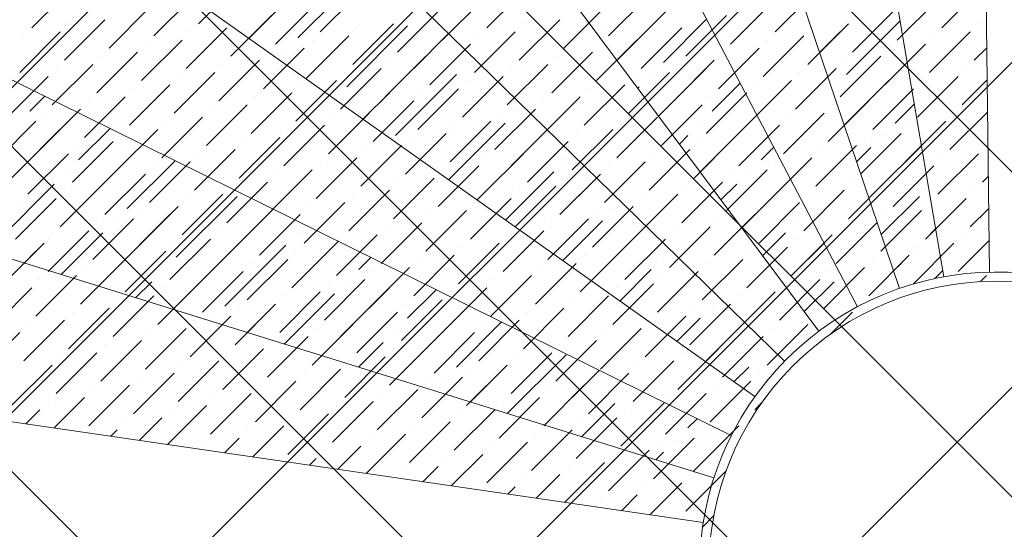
# Model space of a CAD drawing. Header units: millimetres. Extents: x 48523 to 84492, y -23473 to 14877.
# Tile 37 of 69: x 59940 to 61011, y 6976 to 7531. Entities that reach past the tile are written whole.
import ezdxf

# ---------------------------------------------------------------- set-up
doc = ezdxf.new("R2010")
doc.units = ezdxf.units.MM
doc.header["$MEASUREMENT"] = 0
doc.linetypes.add('HIDDENX2', pattern=[0.75, 0.5, -0.25])
doc.layers.get('0').update_dxf_attribs({"lineweight": 5})
for name, color, linetype, lineweight, true_color in [('M-MEP-ELLG-LIGHT', 5, 'Continuous', 15, 0x0000ff), ('RCP XREF$0$A-CEILING-01', 9, 'Continuous', 0, 0x808080), ('RCP XREF$0$A-CELING ELEMENT', 9, 'Continuous', 0, 0x808080)]:
    doc.layers.add(name, color=color, linetype=linetype, lineweight=lineweight, true_color=true_color)

# ---------------------------------------------------------------- blocks, each defined once
blk = doc.blocks.new('RCP XREF')
at = {"layer": 'RCP XREF$0$A-CEILING-01', "color": 8, "linetype": 'Continuous', "lineweight": 0, "true_color": 0x808080}
for p, q in [((11364.7, 5605.9), (3590.6, 13380)), ((11718.3, 5959.4), (4297.7, 13380)), ((11895, 6136.2), (4651.2, 13380)), ((12071.8, 6313), (5004.8, 13380)), ((6135, 3660.1), (14450, 11975.1)), ((6452, 3270), (14450, 11268)), ((11541.5, 5782.6), (6090.1, 11234)), ((7159.1, 3270), (14450, 10560.9)), ((6135, 3306.6), (11958.4, 9130)), ((6805.5, 3270), (11820, 8284.5))]:
    blk.add_line(p, q, dxfattribs=at)
at = {"layer": 'RCP XREF$0$A-CEILING-01', "color": 8, "lineweight": 0, "true_color": 0x808080}
for centre, radius, start, end in [((11004.6, 6932.9), 2087.3, 45.1925, 224.8075), ((11003.8, 6932.2), 1987.3, 45.2002, 224.7998)]:
    blk.add_arc(centre, radius, start, end, dxfattribs=at)
at = {"layer": 'RCP XREF$0$A-CELING ELEMENT', "color": 8, "lineweight": 0, "true_color": 0x808080}
for p, q in [((10975.2, 8919.5), (10995.3, 7256.1)), ((10945.6, 7251), (10665.5, 8890.7)), ((10364.2, 8814), (10897.4, 7238.3)), ((10851.7, 7218.4), (10078.6, 8691.3)), ((9815.7, 8525.6), (10809.7, 7191.8)), ((10772.2, 7159), (9581.8, 8320.9)), ((9382.7, 8082.2), (10740.2, 7120.8)), ((10714.4, 7078.2), (9223.3, 7815.4)), ((9107.3, 7526.9), (10695.5, 7032.1)), ((10683.8, 6983.5), (9037.8, 7223.8))]:
    blk.add_line(p, q, dxfattribs=at)
at = {"layer": 'RCP XREF$0$A-CELING ELEMENT', "color": 8, "linetype": 'Continuous', "lineweight": 0, "true_color": 0x808080, "transparency": 33554687}
for p, q in [((10243, 7510.8), (10309.2, 7577.1)), ((9953.5, 7521.9), (9997.7, 7566)), ((10134.7, 7526.3), (10178.9, 7570.5)), ((10448.5, 7521.9), (10492.7, 7566)), ((10629.7, 7526.3), (10673.9, 7570.5)), ((10943.4, 7521.9), (10987.6, 7566)), ((10086.1, 7513), (10130.3, 7557.2)), ((10189.8, 7510.7), (10236.3, 7557.2)), ((10267.3, 7517.4), (10311.5, 7561.6)), ((10399.8, 7508.6), (10444, 7552.8)), ((10581, 7513), (10625.2, 7557.2)), ((10762.2, 7517.4), (10806.4, 7561.6)), ((10894.8, 7508.6), (10939, 7552.8)), ((10037.5, 7499.8), (10081.6, 7544)), ((10218.7, 7504.2), (10262.8, 7548.4)), ((10532.4, 7499.8), (10576.6, 7544)), ((10713.6, 7504.2), (10757.8, 7548.4)), ((10170, 7490.9), (10214.2, 7535.1)), ((10351.2, 7495.3), (10395.4, 7539.5)), ((10640.7, 7484.3), (10687.6, 7531.2)), ((10665, 7490.9), (10709.2, 7535.1)), ((10846.2, 7495.3), (10890.4, 7539.5)), ((9988.8, 7486.5), (10033, 7530.7)), ((9993.3, 7526.3), (9993.3, 7526.3)), ((10121.4, 7477.7), (10165.6, 7521.9)), ((10296, 7457.8), (10362.3, 7524.1)), ((10302.6, 7482.1), (10346.8, 7526.3)), ((10307, 7521.9), (10307, 7521.9)), ((10483.8, 7486.5), (10528, 7530.7)), ((10488.2, 7526.3), (10488.2, 7526.3)), ((10574.4, 7524.1), (10574.4, 7524.1)), ((10590, 7486.6), (10634.1, 7530.7)), ((10616.4, 7477.7), (10660.6, 7521.9)), ((10797.6, 7482.1), (10841.8, 7526.3)), ((10802, 7521.9), (10802, 7521.9)), ((10839.6, 7471), (10898.1, 7529.5)), ((10846.2, 7530.7), (10846.2, 7530.7)), ((10983.2, 7526.3), (10983.2, 7526.3)), ((9940.2, 7473.2), (9984.4, 7517.4)), ((9944.6, 7513), (9944.6, 7513)), ((10125.8, 7517.4), (10125.8, 7517.4)), ((10254, 7468.8), (10298.2, 7513)), ((10302.6, 7517.4), (10302.6, 7517.4)), ((10368.9, 7477.7), (10406.9, 7515.6)), ((10435.2, 7473.2), (10479.4, 7517.4)), ((10439.6, 7513), (10439.6, 7513)), ((10620.8, 7517.4), (10620.8, 7517.4)), ((10749, 7468.8), (10793.2, 7513)), ((10810.5, 7495), (10833, 7517.4)), ((10930.2, 7473.2), (10974.4, 7517.4)), ((10934.6, 7513), (10934.6, 7513)), ((10072.8, 7464.4), (10117, 7508.6)), ((10077.2, 7504.2), (10077.2, 7504.2)), ((10205.4, 7455.6), (10249.6, 7499.8)), ((10251.9, 7466.7), (10289.4, 7504.2)), ((10258.4, 7508.6), (10258.4, 7508.6)), ((10386.6, 7460), (10430.8, 7504.2)), ((10391, 7499.8), (10391, 7499.8)), ((10567.8, 7464.4), (10612, 7508.6)), ((10572.2, 7504.2), (10572.2, 7504.2)), ((10700.4, 7455.6), (10744.6, 7499.8)), ((10753.4, 7508.6), (10753.4, 7508.6)), ((10881.6, 7460), (10925.8, 7504.2)), ((10886, 7499.8), (10886, 7499.8)), ((10978.8, 7486.5), (10992.4, 7500.1)), ((10024.2, 7451.1), (10068.4, 7495.3)), ((10028.6, 7490.9), (10028.6, 7490.9)), ((10209.8, 7495.3), (10209.8, 7495.3)), ((10229.7, 7497.5), (10229.7, 7497.5)), ((10338, 7446.7), (10382.2, 7490.9)), ((10519.2, 7451.1), (10563.4, 7495.3)), ((10523.6, 7490.9), (10523.6, 7490.9)), ((10700.4, 7490.9), (10700.4, 7490.9)), ((10704.8, 7495.3), (10704.8, 7495.3)), ((10833, 7446.7), (10877.1, 7490.9)), ((9975.6, 7437.9), (10019.8, 7482.1)), ((9980, 7477.7), (9980, 7477.7)), ((10156.8, 7442.3), (10201, 7486.5)), ((10161.2, 7482.1), (10161.2, 7482.1)), ((10289.4, 7433.5), (10333.6, 7477.7)), ((10342.4, 7486.5), (10342.4, 7486.5)), ((10428.6, 7484.3), (10428.6, 7484.3)), ((10470.6, 7437.9), (10514.8, 7482.1)), ((10475, 7477.7), (10475, 7477.7)), ((10635.3, 7425.8), (10687.1, 7477.7)), ((10651.8, 7442.3), (10695.9, 7486.5)), ((10656.2, 7482.1), (10656.2, 7482.1)), ((10784.3, 7433.5), (10828.5, 7477.7)), ((10837.4, 7486.5), (10837.4, 7486.5)), ((10899.2, 7477.7), (10899.2, 7477.7)), ((10970, 7477.7), (10970, 7477.7)), ((9927, 7424.6), (9971.2, 7468.8)), ((10108.2, 7429), (10152.4, 7473.2)), ((10112.6, 7468.8), (10112.6, 7468.8)), ((10293.8, 7473.2), (10293.8, 7473.2)), ((10349, 7404.7), (10415.3, 7471)), ((10421.9, 7424.6), (10466.1, 7468.8)), ((10603.1, 7429), (10647.3, 7473.2)), ((10607.6, 7468.8), (10607.6, 7468.8)), ((10627.4, 7471), (10627.4, 7471)), ((10788.8, 7473.2), (10788.8, 7473.2)), ((10916.9, 7424.6), (10961.1, 7468.8)), ((10059.6, 7415.8), (10103.7, 7460)), ((10240.7, 7420.2), (10284.9, 7464.4)), ((10245.2, 7460), (10245.2, 7460)), ((10355.7, 7464.4), (10355.7, 7464.4)), ((10421.9, 7424.6), (10460.5, 7463.2)), ((10426.4, 7464.4), (10426.4, 7464.4)), ((10554.5, 7415.8), (10598.7, 7460)), ((10612.6, 7456.2), (10614.2, 7457.8)), ((10693.7, 7431.3), (10724.1, 7461.6)), ((10735.7, 7420.2), (10779.9, 7464.4)), ((10740.1, 7460), (10740.1, 7460)), ((10826.3, 7457.8), (10826.3, 7457.8)), ((10837.3, 7415.8), (10886, 7464.4)), ((10921.3, 7464.4), (10921.3, 7464.4)), ((10965.5, 7437.9), (10992.8, 7465.2)), ((9951.3, 7431.3), (9967.5, 7447.5)), ((10010.9, 7402.5), (10055.1, 7446.7)), ((10064, 7455.6), (10064, 7455.6)), ((10192.1, 7407), (10236.3, 7451.1)), ((10196.6, 7446.7), (10196.6, 7446.7)), ((10314, 7422.7), (10342.4, 7451.1)), ((10373.3, 7411.4), (10417.5, 7455.6)), ((10377.8, 7451.1), (10377.8, 7451.1)), ((10505.9, 7402.5), (10550.1, 7446.7)), ((10558.9, 7455.6), (10558.9, 7455.6)), ((10687.1, 7407), (10731.3, 7451.1)), ((10691.5, 7446.7), (10691.5, 7446.7)), ((10868.3, 7411.4), (10912.5, 7455.6)), ((10872.7, 7451.1), (10872.7, 7451.1)), ((10015.4, 7442.3), (10015.4, 7442.3)), ((10143.5, 7393.7), (10187.7, 7437.9)), ((10324.7, 7398.1), (10368.9, 7442.3)), ((10329.1, 7437.9), (10329.1, 7437.9)), ((10510.3, 7442.3), (10510.3, 7442.3)), ((10638.5, 7393.7), (10682.7, 7437.9)), ((10819.7, 7398.1), (10863.9, 7442.3)), ((10824.1, 7437.9), (10824.1, 7437.9)), ((10892.6, 7418), (10913.5, 7438.9)), ((9931.4, 7358.3), (9997.7, 7424.6)), ((9962.3, 7389.3), (10006.5, 7433.5)), ((9966.7, 7429), (9966.7, 7429)), ((10094.9, 7380.4), (10139.1, 7424.6)), ((10147.9, 7433.5), (10147.9, 7433.5)), ((10276.1, 7384.9), (10320.3, 7429)), ((10280.5, 7424.6), (10280.5, 7424.6)), ((10457.3, 7389.3), (10501.5, 7433.5)), ((10461.7, 7429), (10461.7, 7429)), ((10481.6, 7431.3), (10481.6, 7431.3)), ((10589.9, 7380.4), (10634.1, 7424.6)), ((10642.9, 7433.5), (10642.9, 7433.5)), ((10680.5, 7365), (10740.1, 7424.6)), ((10771.1, 7384.9), (10815.3, 7429)), ((10775.5, 7424.6), (10775.5, 7424.6)), ((10952.3, 7389.3), (10993.2, 7430.2)), ((10956.7, 7429), (10956.7, 7429)), ((9913.7, 7376), (9957.9, 7420.2)), ((10099.3, 7420.2), (10099.3, 7420.2)), ((10227.5, 7371.6), (10271.7, 7415.8)), ((10407.1, 7356.8), (10468.3, 7418)), ((10408.7, 7376), (10452.9, 7420.2)), ((10413.1, 7415.8), (10413.1, 7415.8)), ((10594.3, 7420.2), (10594.3, 7420.2)), ((10680.5, 7418), (10680.5, 7418)), ((10722.5, 7371.6), (10766.7, 7415.8)), ((10903.7, 7376), (10947.9, 7420.2)), ((10908.1, 7415.8), (10908.1, 7415.8)), ((10004.3, 7378.2), (10038.5, 7412.4)), ((10046.3, 7367.2), (10090.5, 7411.4)), ((10050.7, 7407), (10050.7, 7407)), ((10178.9, 7358.3), (10223.1, 7402.5)), ((10231.9, 7411.4), (10231.9, 7411.4)), ((10360.1, 7362.8), (10404.3, 7407)), ((10364.5, 7402.5), (10364.5, 7402.5)), ((10408.7, 7411.4), (10408.7, 7411.4)), ((10475, 7371.6), (10514.2, 7410.8)), ((10541.3, 7367.2), (10585.5, 7411.4)), ((10545.7, 7407), (10545.7, 7407)), ((10657.9, 7395.4), (10667.2, 7404.7)), ((10673.9, 7358.3), (10718, 7402.5)), ((10726.9, 7411.4), (10726.9, 7411.4)), ((10855, 7362.8), (10899.2, 7407)), ((10859.5, 7402.5), (10859.5, 7402.5)), ((10879.4, 7404.7), (10879.4, 7404.7)), ((9997.7, 7353.9), (10041.9, 7398.1)), ((10002.1, 7393.7), (10002.1, 7393.7)), ((10183.3, 7398.1), (10183.3, 7398.1)), ((10311.5, 7349.5), (10355.7, 7393.7)), ((10376.1, 7378.7), (10395.4, 7398.1)), ((10492.7, 7353.9), (10536.8, 7398.1)), ((10497.1, 7393.7), (10497.1, 7393.7)), ((10678.3, 7398.1), (10678.3, 7398.1)), ((10746.8, 7378.2), (10760.6, 7392)), ((10806.4, 7349.5), (10850.6, 7393.7)), ((10850.8, 7376.1), (10866.1, 7391.5)), ((10872.7, 7345.1), (10921.3, 7393.6)), ((10992, 7393.7), (10992, 7393.7)), ((9949.1, 7340.7), (9993.3, 7384.9)), ((10064, 7384.9), (10064, 7384.9)), ((10130.3, 7345.1), (10174.5, 7389.3)), ((10134.7, 7384.9), (10134.7, 7384.9)), ((10315.9, 7389.3), (10315.9, 7389.3)), ((10444, 7340.7), (10488.2, 7384.9)), ((10625.2, 7345.1), (10669.4, 7389.3)), ((10629.7, 7384.9), (10629.7, 7384.9)), ((10810.9, 7389.3), (10810.9, 7389.3)), ((10939, 7340.7), (10983.2, 7384.9)), ((9900.5, 7327.4), (9944.6, 7371.6)), ((9953.5, 7380.4), (9953.5, 7380.4)), ((9984.4, 7305.3), (10050.7, 7371.6)), ((10057.3, 7325.2), (10109.4, 7377.3)), ((10081.6, 7331.8), (10125.8, 7376)), ((10086.1, 7371.6), (10086.1, 7371.6)), ((10262.8, 7336.2), (10307, 7380.4)), ((10267.3, 7376), (10267.3, 7376)), ((10395.4, 7327.4), (10439.6, 7371.6)), ((10448.5, 7380.4), (10448.5, 7380.4)), ((10534.6, 7378.2), (10534.6, 7378.2)), ((10576.6, 7331.8), (10620.8, 7376)), ((10581, 7371.6), (10581, 7371.6)), ((10757.8, 7336.2), (10802, 7380.4)), ((10762.2, 7376), (10762.2, 7376)), ((10890.4, 7327.4), (10934.6, 7371.6)), ((10943.4, 7380.4), (10943.4, 7380.4)), ((9991.1, 7365), (9991.1, 7365)), ((10033, 7318.6), (10077.2, 7362.8)), ((10130.3, 7345.1), (10144.9, 7359.7)), ((10214.2, 7323), (10258.4, 7367.2)), ((10218.7, 7362.8), (10218.7, 7362.8)), ((10399.8, 7367.2), (10399.8, 7367.2)), ((10469.2, 7312.8), (10521.4, 7365)), ((10528, 7318.6), (10572.2, 7362.8)), ((10709.2, 7323), (10753.4, 7367.2)), ((10713.6, 7362.8), (10713.6, 7362.8)), ((10733.5, 7365), (10733.5, 7365)), ((10894.8, 7367.2), (10894.8, 7367.2)), ((10987.6, 7353.9), (10994.1, 7360.4)), ((9911.5, 7285.4), (9977.8, 7351.7)), ((9984.4, 7305.3), (10028.6, 7349.5)), ((10037.5, 7358.3), (10037.5, 7358.3)), ((10165.6, 7309.7), (10209.8, 7353.9)), ((10170, 7349.5), (10170, 7349.5)), ((10346.8, 7314.1), (10391, 7358.3)), ((10351.2, 7353.9), (10351.2, 7353.9)), ((10461.7, 7358.3), (10461.7, 7358.3)), ((10479.4, 7305.3), (10523.6, 7349.5)), ((10528, 7318.6), (10567.9, 7358.4)), ((10532.4, 7358.3), (10532.4, 7358.3)), ((10660.6, 7309.7), (10704.8, 7353.9)), ((10665, 7349.5), (10665, 7349.5)), ((10703.2, 7334.6), (10720.3, 7351.7)), ((10726.9, 7305.3), (10778.8, 7357.3)), ((10841.8, 7314.1), (10886, 7358.3)), ((10846.2, 7353.9), (10846.2, 7353.9)), ((9988.8, 7345.1), (9988.8, 7345.1)), ((10110.4, 7272.2), (10176.7, 7338.4)), ((10117, 7296.5), (10161.2, 7340.7)), ((10298.2, 7300.9), (10342.4, 7345.1)), ((10302.6, 7340.7), (10302.6, 7340.7)), ((10438.1, 7334.8), (10448.5, 7345.1)), ((10483.8, 7345.1), (10483.8, 7345.1)), ((10612, 7296.5), (10656.2, 7340.7)), ((10793.2, 7300.9), (10837.4, 7345.1)), ((10797.6, 7340.7), (10797.6, 7340.7)), ((10877.6, 7296.9), (10919.1, 7338.4)), ((10978.8, 7345.1), (10978.8, 7345.1)), ((9935.8, 7292), (9980, 7336.2)), ((9940.2, 7331.8), (9940.2, 7331.8)), ((10068.4, 7283.2), (10112.6, 7327.4)), ((10117, 7331.8), (10117, 7331.8)), ((10121.4, 7336.2), (10121.4, 7336.2)), ((10249.6, 7287.6), (10293.8, 7331.8)), ((10254, 7327.4), (10254, 7327.4)), ((10430.8, 7292), (10475, 7336.2)), ((10435.2, 7331.8), (10435.2, 7331.8)), ((10563.4, 7283.2), (10607.6, 7327.4)), ((10616.4, 7336.2), (10616.4, 7336.2)), ((10744.6, 7287.6), (10788.8, 7331.8)), ((10749, 7327.4), (10749, 7327.4)), ((10925.8, 7292), (10970, 7336.2)), ((10930.2, 7331.8), (10930.2, 7331.8)), ((10037.5, 7252.3), (10103.7, 7318.6)), ((10072.8, 7323), (10072.8, 7323)), ((10183.3, 7292), (10215.9, 7324.7)), ((10201, 7274.4), (10245.2, 7318.6)), ((10382.2, 7278.8), (10426.4, 7323)), ((10386.6, 7318.6), (10386.6, 7318.6)), ((10567.8, 7323), (10567.8, 7323)), ((10587.7, 7325.2), (10587.7, 7325.2)), ((10695.9, 7274.4), (10740.1, 7318.6)), ((10877.1, 7278.8), (10921.3, 7323)), ((10881.6, 7318.6), (10881.6, 7318.6)), ((10974.4, 7305.3), (10994.5, 7325.4)), ((10019.8, 7269.9), (10064, 7314.1)), ((10024.2, 7309.7), (10024.2, 7309.7)), ((10044.1, 7311.9), (10044.1, 7311.9)), ((10205.4, 7314.1), (10205.4, 7314.1)), ((10333.6, 7265.5), (10377.8, 7309.7)), ((10514.8, 7269.9), (10558.9, 7314.1)), ((10519.2, 7309.7), (10519.2, 7309.7)), ((10531.3, 7268.8), (10574.4, 7311.9)), ((10581, 7265.5), (10621.6, 7306)), ((10700.4, 7314.1), (10700.4, 7314.1)), ((10786.5, 7311.9), (10786.5, 7311.9)), ((10828.5, 7265.5), (10872.7, 7309.7)), ((9971.2, 7256.7), (10015.4, 7300.9)), ((9975.6, 7296.5), (9975.6, 7296.5)), ((9985.4, 7253.3), (10030.8, 7298.7)), ((10152.4, 7261.1), (10196.6, 7305.3)), ((10156.8, 7300.9), (10156.8, 7300.9)), ((10243, 7298.7), (10243, 7298.7)), ((10284.9, 7252.3), (10329.1, 7296.5)), ((10338, 7305.3), (10338, 7305.3)), ((10466.1, 7256.7), (10510.3, 7300.9)), ((10470.6, 7296.5), (10470.6, 7296.5)), ((10514.8, 7305.3), (10514.8, 7305.3)), ((10647.3, 7261.1), (10691.5, 7305.3)), ((10651.8, 7300.9), (10651.8, 7300.9)), ((10748.5, 7273.9), (10773.3, 7298.7)), ((10779.9, 7252.3), (10824.1, 7296.5)), ((10833, 7305.3), (10833, 7305.3)), ((10925.8, 7292), (10936.7, 7303)), ((10965.5, 7296.5), (10965.5, 7296.5)), ((9922.6, 7243.4), (9966.7, 7287.6)), ((9971.2, 7292), (9971.2, 7292)), ((10103.7, 7247.9), (10147.9, 7292)), ((10108.2, 7287.6), (10108.2, 7287.6)), ((10163.4, 7219.1), (10229.7, 7285.4)), ((10236.3, 7239), (10286.9, 7289.6)), ((10289.4, 7292), (10289.4, 7292)), ((10417.5, 7243.4), (10461.7, 7287.6)), ((10500.2, 7290.8), (10501.5, 7292)), ((10598.7, 7247.9), (10642.9, 7292)), ((10603.1, 7287.6), (10603.1, 7287.6)), ((10779.9, 7252.3), (10815.3, 7287.7)), ((10784.3, 7292), (10784.3, 7292)), ((10912.5, 7243.4), (10956.7, 7287.6)), ((10961.1, 7256.7), (10994.9, 7290.5)), ((9945, 7265.9), (9957.9, 7278.8)), ((10055.1, 7234.6), (10099.3, 7278.8)), ((10059.6, 7274.4), (10059.6, 7274.4)), ((10170, 7278.8), (10170, 7278.8)), ((10236.3, 7239), (10280.5, 7283.2)), ((10240.7, 7278.8), (10240.7, 7278.8)), ((10368.9, 7230.2), (10413.1, 7274.4)), ((10421.9, 7283.2), (10421.9, 7283.2)), ((10550.1, 7234.6), (10594.3, 7278.8)), ((10554.5, 7274.4), (10554.5, 7274.4)), ((10731.3, 7239), (10775.5, 7283.2)), ((10735.7, 7278.8), (10735.7, 7278.8)), ((10863.9, 7230.2), (10908.1, 7274.4)), ((10912.5, 7278.8), (10912.5, 7278.8)), ((10916.9, 7283.2), (10916.9, 7283.2)), ((10006.5, 7221.3), (10050.7, 7265.5)), ((10106.7, 7215.5), (10156.8, 7265.5)), ((10187.7, 7225.8), (10231.9, 7269.9)), ((10192.1, 7265.5), (10192.1, 7265.5)), ((10309.2, 7258.9), (10322.4, 7272)), ((10373.3, 7269.9), (10373.3, 7269.9)), ((10501.5, 7221.3), (10545.7, 7265.5)), ((10640.7, 7272.2), (10640.7, 7272.2)), ((10682.7, 7225.8), (10726.9, 7269.9)), ((10687.1, 7265.5), (10687.1, 7265.5)), ((10868.3, 7269.9), (10868.3, 7269.9)), ((10891, 7257.3), (10899.2, 7265.5)), ((9957.9, 7208.1), (10002.1, 7252.3)), ((10010.9, 7261.1), (10010.9, 7261.1)), ((10097.1, 7258.9), (10097.1, 7258.9)), ((10139.1, 7212.5), (10183.3, 7256.7)), ((10143.5, 7252.3), (10143.5, 7252.3)), ((10289.4, 7186), (10355.7, 7252.3)), ((10320.3, 7216.9), (10364.5, 7261.1)), ((10324.7, 7256.7), (10324.7, 7256.7)), ((10452.9, 7208.1), (10497.1, 7252.3)), ((10505.9, 7261.1), (10505.9, 7261.1)), ((10567.8, 7252.3), (10567.8, 7252.3)), ((10593.4, 7224.8), (10627.4, 7258.9)), ((10634.1, 7212.5), (10678.3, 7256.7)), ((10634.1, 7212.5), (10675.2, 7253.6)), ((10638.5, 7252.3), (10638.5, 7252.3)), ((10815.3, 7216.9), (10859.5, 7261.1)), ((10819.7, 7256.7), (10819.7, 7256.7)), ((10935.8, 7249.1), (10944.5, 7257.7)), ((10985.5, 7245.7), (10992, 7252.3)), ((9962.3, 7247.9), (9962.3, 7247.9)), ((10066.3, 7228.1), (10083.9, 7245.6)), ((10090.5, 7199.2), (10134.7, 7243.4)), ((10271.7, 7203.7), (10315.9, 7247.9)), ((10276.1, 7243.4), (10276.1, 7243.4)), ((10296, 7245.6), (10296, 7245.6)), ((10457.3, 7247.9), (10457.3, 7247.9)), ((10585.5, 7199.2), (10629.7, 7243.4)), ((10766.7, 7203.7), (10810.9, 7247.9)), ((10771.1, 7243.4), (10771.1, 7243.4)), ((10793.8, 7213.1), (10826.3, 7245.6)), ((10952.3, 7247.9), (10952.3, 7247.9)), ((9909.3, 7194.8), (9953.5, 7239)), ((10094.9, 7239), (10094.9, 7239)), ((10223.1, 7190.4), (10267.3, 7234.6)), ((10228.1, 7177.7), (10282.7, 7232.4)), ((10362.3, 7205.9), (10393.4, 7236.9)), ((10404.3, 7194.8), (10448.5, 7239)), ((10408.7, 7234.6), (10408.7, 7234.6)), ((10589.9, 7239), (10589.9, 7239)), ((10718, 7190.4), (10762.2, 7234.6)), ((10903.7, 7234.6), (10903.7, 7234.6)), ((10041.9, 7186), (10086.1, 7230.2)), ((10046.3, 7225.8), (10046.3, 7225.8)), ((10174.5, 7177.1), (10218.7, 7221.3)), ((10223.1, 7225.8), (10223.1, 7225.8)), ((10227.5, 7230.2), (10227.5, 7230.2)), ((10355.7, 7181.6), (10399.8, 7225.8)), ((10360.1, 7221.3), (10360.1, 7221.3)), ((10536.8, 7186), (10581, 7230.2)), ((10541.3, 7225.8), (10541.3, 7225.8)), ((10669.4, 7177.1), (10713.6, 7221.3)), ((10722.5, 7230.2), (10722.5, 7230.2)), ((10855, 7221.3), (10855, 7221.3)), ((9993.3, 7172.7), (10037.5, 7216.9)), ((9997.7, 7212.5), (9997.7, 7212.5)), ((10178.9, 7216.9), (10178.9, 7216.9)), ((10187.6, 7190.3), (10209.8, 7212.5)), ((10307, 7168.3), (10351.2, 7212.5)), ((10421.9, 7212.5), (10421.9, 7212.5)), ((10488.2, 7172.7), (10532.4, 7216.9)), ((10492.7, 7212.5), (10492.7, 7212.5)), ((10673.9, 7216.9), (10673.9, 7216.9)), ((10693.7, 7219.1), (10693.7, 7219.1)), ((10822.3, 7188.6), (10846.2, 7212.5)), ((9944.6, 7159.5), (9988.8, 7203.7)), ((9949.1, 7199.2), (9949.1, 7199.2)), ((10125.8, 7163.9), (10170, 7208.1)), ((10130.3, 7203.7), (10130.3, 7203.7)), ((10150.2, 7205.9), (10150.2, 7205.9)), ((10258.4, 7155), (10302.6, 7199.2)), ((10311.5, 7208.1), (10311.5, 7208.1)), ((10349.4, 7139.9), (10408.7, 7199.2)), ((10415.3, 7152.8), (10464.3, 7201.8)), ((10439.6, 7159.5), (10483.8, 7203.7)), ((10444, 7199.2), (10444, 7199.2)), ((10620.8, 7163.9), (10665, 7208.1)), ((10625.2, 7203.7), (10625.2, 7203.7)), ((10655.5, 7180.9), (10680.5, 7205.9)), ((10687.1, 7159.5), (10728.9, 7201.3)), ((10753.4, 7155), (10797.6, 7199.2)), ((10806.4, 7208.1), (10806.4, 7208.1)), ((9896, 7146.2), (9940.2, 7190.4)), ((10077.2, 7150.6), (10121.4, 7194.8)), ((10081.6, 7190.4), (10081.6, 7190.4)), ((10262.8, 7194.8), (10262.8, 7194.8)), ((10349, 7192.6), (10349, 7192.6)), ((10391, 7146.2), (10435.2, 7190.4)), ((10572.2, 7150.6), (10616.4, 7194.8)), ((10576.6, 7190.4), (10576.6, 7190.4)), ((10757.8, 7194.8), (10757.8, 7194.8)), ((10028.6, 7137.4), (10072.8, 7181.6)), ((10209.8, 7141.8), (10254, 7186)), ((10214.2, 7181.6), (10214.2, 7181.6)), ((10308.9, 7152.5), (10335.8, 7179.4)), ((10395.4, 7186), (10395.4, 7186)), ((10488.2, 7172.7), (10499.8, 7184.3)), ((10523.6, 7137.4), (10567.8, 7181.6)), ((10704.8, 7141.8), (10749, 7186)), ((10709.2, 7181.6), (10709.2, 7181.6)), ((9980, 7124.1), (10024.2, 7168.3)), ((10033, 7177.1), (10033, 7177.1)), ((10161.2, 7128.5), (10205.4, 7172.7)), ((10165.6, 7168.3), (10165.6, 7168.3)), ((10276.1, 7172.7), (10276.1, 7172.7)), ((10342.4, 7132.9), (10386.6, 7177.1)), ((10346.8, 7172.7), (10346.8, 7172.7)), ((10475, 7124.1), (10519.2, 7168.3)), ((10528, 7177.1), (10528, 7177.1)), ((10656.2, 7128.5), (10700.4, 7172.7)), ((10660.6, 7168.3), (10660.6, 7168.3)), ((9984.4, 7163.9), (9984.4, 7163.9)), ((10112.6, 7115.3), (10156.8, 7159.5)), ((10293.8, 7119.7), (10338, 7163.9)), ((10298.2, 7159.5), (10298.2, 7159.5)), ((10470.7, 7102.1), (10534.6, 7166.1)), ((10475, 7159.5), (10475, 7159.5)), ((10479.4, 7163.9), (10479.4, 7163.9)), ((10607.6, 7115.3), (10651.8, 7159.5)), ((10746.8, 7166.1), (10746.8, 7166.1)), ((9931.4, 7110.8), (9975.6, 7155)), ((10064, 7102), (10108.2, 7146.2)), ((10117, 7155), (10117, 7155)), ((10245.2, 7106.4), (10289.4, 7150.6)), ((10249.6, 7146.2), (10249.6, 7146.2)), ((10426.4, 7110.8), (10470.6, 7155)), ((10430.2, 7114.7), (10461.7, 7146.2)), ((10430.8, 7150.6), (10430.8, 7150.6)), ((10541.3, 7119.7), (10570.8, 7149.2)), ((10558.9, 7102), (10603.1, 7146.2)), ((10612, 7155), (10612, 7155)), ((10717.6, 7136.9), (10733.5, 7152.8)), ((10744.6, 7146.2), (10744.6, 7146.2)), ((10068.4, 7141.8), (10068.4, 7141.8)), ((10196.6, 7093.2), (10240.7, 7137.4)), ((10377.8, 7097.6), (10421.9, 7141.8)), ((10382.2, 7137.4), (10382.2, 7137.4)), ((10402.1, 7139.6), (10402.1, 7139.6)), ((10563.4, 7141.8), (10563.4, 7141.8)), ((10691.5, 7093.2), (10735.7, 7137.4)), ((10015.4, 7088.8), (10059.6, 7132.9)), ((10019.8, 7128.5), (10019.8, 7128.5)), ((10147.9, 7079.9), (10192.1, 7124.1)), ((10201, 7132.9), (10201, 7132.9)), ((10329.1, 7084.3), (10373.3, 7128.5)), ((10333.6, 7124.1), (10333.6, 7124.1)), ((10510.3, 7088.8), (10554.5, 7132.9)), ((10514.8, 7128.5), (10514.8, 7128.5)), ((10600.9, 7126.3), (10600.9, 7126.3)), ((10642.9, 7079.9), (10687.1, 7124.1)), ((10695.9, 7132.9), (10695.9, 7132.9)), ((9971.2, 7115.3), (9971.2, 7115.3)), ((9977.8, 7086.5), (10010.9, 7119.7)), ((10152.4, 7119.7), (10152.4, 7119.7)), ((10280.5, 7071.1), (10324.7, 7115.3)), ((10461.7, 7075.5), (10505.9, 7119.7)), ((10466.1, 7115.3), (10466.1, 7115.3)), ((10551.5, 7076.9), (10587.7, 7113.1)), ((10594.3, 7066.7), (10641.8, 7114.1)), ((10647.3, 7119.7), (10647.3, 7119.7)), ((10740.1, 7106.4), (10747.4, 7113.7)), ((9946.9, 7091), (9962.3, 7106.4)), ((10101.2, 7068.5), (10143.5, 7110.8)), ((10103.7, 7106.4), (10103.7, 7106.4)), ((10284.9, 7110.8), (10284.9, 7110.8)), ((10413.1, 7062.2), (10457.3, 7106.4)), ((10528, 7106.4), (10528, 7106.4)), ((10594.3, 7066.7), (10638.5, 7110.8)), ((10598.7, 7106.4), (10598.7, 7106.4)), ((10055.1, 7093.2), (10055.1, 7093.2)), ((10070.3, 7073), (10094.9, 7097.6)), ((10231.9, 7057.8), (10276.1, 7102)), ((10236.3, 7097.6), (10236.3, 7097.6)), ((10364.5, 7049), (10408.7, 7093.2)), ((10417.5, 7102), (10417.5, 7102)), ((10511.1, 7089.5), (10514.8, 7093.2)), ((10545.7, 7053.4), (10589.9, 7097.6)), ((10550.1, 7093.2), (10550.1, 7093.2)), ((10667.2, 7086.5), (10677.3, 7096.6)), ((10731.3, 7097.6), (10731.3, 7097.6)), ((10039.5, 7077.5), (10046.3, 7084.3)), ((10187.7, 7084.3), (10187.7, 7084.3)), ((10193.8, 7055), (10227.5, 7088.8)), ((10368.9, 7088.8), (10368.9, 7088.8)), ((10497.1, 7040.1), (10541.3, 7084.3)), ((10678.3, 7044.6), (10717.1, 7083.4)), ((10682.7, 7084.3), (10682.7, 7084.3)), ((10717.1, 7083.4), (10722.5, 7088.8)), ((10139.1, 7071.1), (10139.1, 7071.1)), ((10162.9, 7059.5), (10178.9, 7075.5)), ((10317.2, 7037), (10360.1, 7079.9)), ((10320.3, 7075.5), (10320.3, 7075.5)), ((10448.5, 7026.9), (10492.7, 7071.1)), ((10501.5, 7079.9), (10501.5, 7079.9)), ((10629.7, 7031.3), (10673.9, 7075.5)), ((10634.1, 7071.1), (10634.1, 7071.1)), ((10654, 7073.3), (10654, 7073.3)), ((10672.8, 7039.1), (10712.7, 7079)), ((10271.7, 7062.2), (10271.7, 7062.2)), ((10286.3, 7041.5), (10311.5, 7066.7)), ((10452.9, 7066.7), (10452.9, 7066.7)), ((10581, 7018), (10625.2, 7062.2)), ((10632.4, 7051.7), (10640.7, 7060)), ((10255.5, 7046), (10262.8, 7053.4)), ((10404.3, 7053.4), (10404.3, 7053.4)), ((10409.7, 7023.5), (10444, 7057.8)), ((10533.1, 7005.5), (10576.6, 7049)), ((10585.5, 7057.8), (10585.5, 7057.8)), ((10355.7, 7040.1), (10355.7, 7040.1)), ((10378.9, 7028), (10395.4, 7044.6)), ((10536.8, 7044.6), (10536.8, 7044.6)), ((10692.9, 7023.9), (10708.6, 7039.5)), ((10488.2, 7031.3), (10488.2, 7031.3)), ((10502.3, 7010), (10528, 7035.7)), ((10669.4, 7035.7), (10669.4, 7035.7)), ((10471.4, 7014.5), (10479.4, 7022.5)), ((10620.8, 7022.5), (10620.8, 7022.5)), ((10625.7, 6992), (10660.6, 7026.9)), ((10665, 6995.9), (10692.9, 7023.9)), ((10572.2, 7009.2), (10572.2, 7009.2)), ((10594.8, 6996.5), (10612, 7013.6)), ((10683.1, 6978.7), (10695.2, 6990.8))]:
    blk.add_line(p, q, dxfattribs=at)
at = {"layer": 'RCP XREF$0$A-CELING ELEMENT', "color": 8, "lineweight": 0, "true_color": 0x808080}
for radius, start, end in [(323.8, 46.1755, 223.8245), (313.8, 46.2129, 223.7871)]:
    blk.add_arc((11003.6, 6932.4), radius, start, end, dxfattribs=at)

msp = doc.modelspace()

# ---------------------------------------------------------------- linework, layer by layer
at = {"layer": 'M-MEP-ELLG-LIGHT', "color": 1, "linetype": 'HIDDENX2', "true_color": 0xff0000, "const_width": 10}
for points in [[(62475.6, 8413.8, 0.996645), (59523.7, 5461.9, 1)], [(62404.1, 8342.3, 0.996512), (59593.7, 5531.9, 1)]]:
    msp.add_lwpolyline(points, format="xyb", dxfattribs=at)

# ---------------------------------------------------------------- block references
msp.add_blockref('RCP XREF', (50000, 0))

doc.saveas('drawing.dxf')
